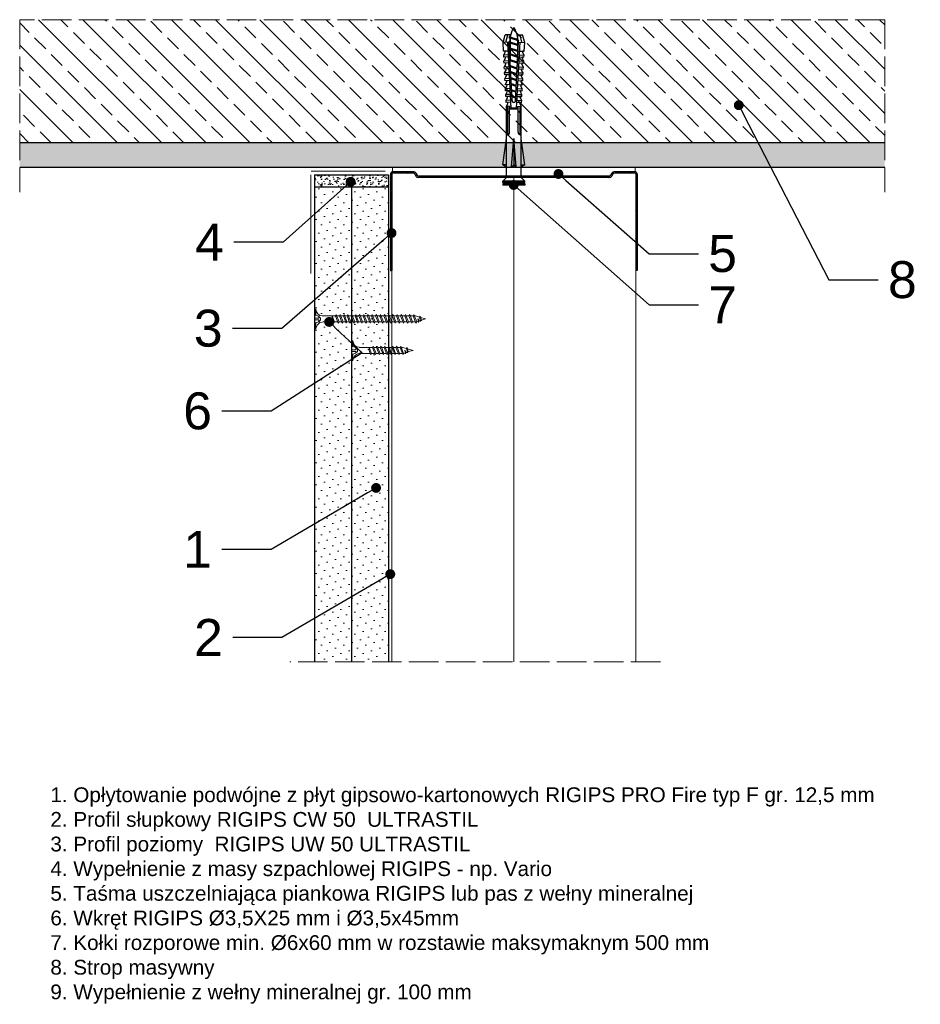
# Model space of a CAD drawing. Header units: millimetres. Extents: x 1234 to 3800, y -421 to 1074.
# Tile 3 of 4: x 3434 to 3800, y -421 to -21. Entities that reach past the tile are written whole.
import ezdxf
from ezdxf import colors
from ezdxf.entities.mleader import LeaderData, LeaderLine
from ezdxf.math import Vec2, Vec3

# ---------------------------------------------------------------- set-up
doc = ezdxf.new("R2010")
doc.units = ezdxf.units.MM
doc.linetypes.add('ACAD_ISO02W100', pattern=[15, 12, -3])
for name, color, linetype, lineweight in [('_ISOVER WELNA', 7, 'BATTING', 9), ('_RIGIPS AKCESORIA', 7, 'Continuous', 18), ('_RIGIPS G-K', 7, 'Continuous', 25), ('_RIGIPS PROFIL', 7, 'Continuous', 18), ('KRESKOWANIE', 7, 'Continuous', 9), ('PRZERYWANA', 7, 'ACAD_ISO02W100', 9)]:
    doc.layers.add(name, color=color, linetype=linetype, lineweight=lineweight)
doc.styles.get("Standard").update_dxf_attribs({"font": 'arial.ttf'})
doc.linetypes.add('BATTING', pattern='A,0.00254,-2.54,[134,ltypeshp.shx,S=2.54,R=0,X=-2.54,Y=0],-5.08,[134,ltypeshp.shx,S=2.54,R=180,X=2.54,Y=0],-2.54', length=10.16254)
pattern_1 = [(135, (3253.5348, -2558.5024), (1.122532, 3.367596), [0, -3.175])]

# ---------------------------------------------------------------- blocks, each defined once
blk = doc.blocks.new('UW 100 ULTRASTIL')
h = blk.add_hatch()
h.set_pattern_fill('ANSI31', color=256, scale=0.5, style=0)
h.paths.add_polyline_path([(166.82, 2.35), (89.14, 2.35, 0.286951), (88.24, 1.79), (87.91, 1.11, -0.286951), (87.01, 0.55), (78.78, 0.55, -0.414214), (78.53, 0.8), (78.53, 40), (77.98, 40), (77.98, 0.8, 0.414214), (78.78, 0), (87.35, 0, 0.286951), (88.25, 0.56), (88.58, 1.24, -0.286951), (89.48, 1.8), (166.48, 1.8, -0.286951), (167.38, 1.24), (167.71, 0.56, 0.286951), (168.61, 0), (177.18, 0, 0.414214), (177.98, 0.8), (177.98, 40), (177.43, 40), (177.43, 0.8, -0.414214), (177.18, 0.55), (168.95, 0.55, -0.286951), (168.05, 1.11), (167.72, 1.79, 0.286951)])
for p, q in [((77.98, 0.8), (77.98, 40)), ((77.98, 40), (78.53, 40)), ((78.53, 0.8), (78.53, 40)), ((177.43, 0.8), (177.43, 40)), ((177.98, 40), (177.43, 40)), ((177.98, 0.8), (177.98, 40)), ((78.78, 0.55), (87.01, 0.55)), ((78.78, 0), (87.35, 0)), ((87.91, 1.11), (88.24, 1.79)), ((88.25, 0.56), (88.58, 1.24)), ((89.14, 2.35), (166.82, 2.35)), ((89.48, 1.8), (166.48, 1.8)), ((167.71, 0.56), (167.38, 1.24)), ((168.05, 1.11), (167.72, 1.79)), ((168.61, 0), (177.18, 0)), ((168.95, 0.55), (177.18, 0.55))]:
    blk.add_line(p, q)
for centre, radius, start, end in [((78.78, 0.8), 0.8, 180, 270), ((78.78, 0.8), 0.25, 180, 270), ((87.01, 1.55), 1, 270, 334.0435), ((87.35, 1), 1, 270, 334.0435), ((89.14, 1.35), 1, 90, 154.0435), ((89.48, 0.8), 1, 90, 154.0435), ((166.48, 0.8), 1, 25.9565, 90), ((166.82, 1.35), 1, 25.9565, 90), ((168.61, 1), 1, 205.9565, 270), ((168.95, 1.55), 1, 205.9565, 270), ((177.18, 0.8), 0.8, 270, 0), ((177.18, 0.8), 0.25, 270, 0)]:
    blk.add_arc(centre, radius, start, end)
blk = doc.blocks.new('TN 45')
at = {"layer": '_RIGIPS AKCESORIA'}
for p, q in [((0, -0.84), (0, 7.16)), ((0, 7.16), (0.46, 7.16)), ((0.46, 4.78), (0, 4.78)), ((0.46, 7.16), (0.46, 4.78)), ((1.77, 3.5), (1.77, 4.2)), ((3.02, 4.46), (8.47, 4.46)), ((7.12, 4.46), (7.12, 3.18)), ((8.03, 2.01), (7.12, 4.46)), ((8.47, 4.46), (8.79, 5)), ((9.61, 1.51), (8.47, 4.46)), ((8.79, 5), (9.93, 2.01)), ((9, 4.46), (10.1, 4.46)), ((10.1, 4.46), (10.41, 5)), ((11.23, 1.51), (10.1, 4.46)), ((10.41, 5), (11.56, 2.01)), ((10.62, 4.46), (11.67, 4.46)), ((11.67, 4.46), (11.99, 5)), ((12.81, 1.51), (11.67, 4.46)), ((11.99, 5), (13.14, 2.01)), ((12.2, 4.46), (13.21, 4.46)), ((13.21, 4.46), (13.52, 5)), ((14.34, 1.51), (13.21, 4.46)), ((13.52, 5), (14.67, 2.01)), ((13.73, 4.46), (14.8, 4.46)), ((14.8, 4.46), (15.12, 5)), ((15.94, 1.51), (14.8, 4.46)), ((15.12, 5), (16.26, 2.01)), ((15.33, 4.46), (16.42, 4.46)), ((16.42, 4.46), (16.73, 5)), ((17.55, 1.51), (16.42, 4.46)), ((16.73, 5), (17.88, 2.01)), ((16.94, 4.46), (17.99, 4.46)), ((17.99, 4.46), (18.31, 5)), ((19.13, 1.51), (17.99, 4.46)), ((18.31, 5), (19.45, 2.01)), ((18.52, 4.46), (19.68, 4.46)), ((19.68, 4.46), (20, 5)), ((20.82, 1.51), (19.68, 4.46)), ((20, 5), (21.14, 2.01)), ((20.21, 4.46), (21.37, 4.46)), ((21.37, 4.46), (21.69, 5)), ((22.51, 1.51), (21.37, 4.46)), ((21.69, 5), (22.83, 2.01)), ((21.9, 4.46), (23.06, 4.46)), ((23.06, 4.46), (23.38, 5)), ((24.2, 1.51), (23.06, 4.46)), ((23.38, 5), (24.52, 2.01)), ((23.59, 4.46), (24.75, 4.46)), ((24.75, 4.46), (25.07, 5)), ((25.89, 1.51), (24.75, 4.46)), ((25.07, 5), (26.21, 2.01)), ((25.28, 4.46), (26.44, 4.46)), ((26.44, 4.46), (26.76, 5)), ((27.58, 1.51), (26.44, 4.46)), ((26.76, 5), (27.9, 2.01)), ((26.96, 4.46), (28.13, 4.46)), ((28.13, 4.46), (28.45, 5)), ((29.27, 1.51), (28.13, 4.46)), ((28.45, 5), (29.59, 2.01)), ((28.65, 4.46), (29.82, 4.46)), ((29.82, 4.46), (30.14, 5)), ((30.96, 1.51), (29.82, 4.46)), ((30.14, 5), (31.28, 2.01)), ((30.34, 4.46), (31.51, 4.46)), ((31.51, 4.46), (31.83, 5)), ((32.65, 1.51), (31.51, 4.46)), ((31.83, 5), (32.97, 2.01)), ((32.03, 4.46), (33.2, 4.46)), ((33.2, 4.46), (33.52, 5)), ((34.34, 1.51), (33.2, 4.46)), ((33.52, 5), (34.66, 2.01)), ((33.72, 4.46), (34.89, 4.46)), ((34.89, 4.46), (35.21, 5)), ((36.03, 1.51), (34.89, 4.46)), ((35.21, 5), (36.35, 2.01)), ((35.41, 4.46), (36.58, 4.46)), ((36.58, 4.46), (36.9, 5)), ((37.72, 1.51), (36.58, 4.46)), ((36.9, 5), (38.04, 2.01)), ((37.1, 4.46), (38.27, 4.46)), ((38.27, 4.46), (38.59, 5)), ((39.41, 1.51), (38.27, 4.46)), ((38.59, 5), (39.73, 2.01)), ((38.79, 4.46), (39.96, 4.46)), ((39.96, 4.46), (40.28, 5)), ((41.1, 1.51), (39.96, 4.46)), ((40.28, 5), (41.42, 2.01)), ((40.48, 4.46), (40.98, 4.46)), ((40.98, 4.46), (42.56, 3.98)), ((42.56, 3.98), (42.84, 4.37)), ((42.84, 4.37), (43.31, 2.71)), ((0, 3.5), (1.77, 3.5)), ((0, 2.83), (1.77, 2.83)), ((0.46, 1.64), (0, 1.64)), ((0.46, -0.84), (0.46, 1.64)), ((1.77, 2.83), (1.77, 2.18)), ((7.49, 2.01), (3.55, 2.01)), ((7.12, 3.18), (7.65, 1.53)), ((7.65, 1.53), (8.03, 2.01)), ((9.41, 2.01), (8.03, 2.01)), ((9.93, 2.01), (9.61, 1.51)), ((11.04, 2.01), (9.93, 2.01)), ((11.56, 2.01), (11.23, 1.51)), ((12.61, 2.01), (11.56, 2.01)), ((13.14, 2.01), (12.81, 1.51)), ((14.15, 2.01), (13.14, 2.01)), ((14.67, 2.01), (14.34, 1.51)), ((15.74, 2.01), (14.67, 2.01)), ((16.26, 2.01), (15.94, 1.51)), ((17.36, 2.01), (16.26, 2.01)), ((17.88, 2.01), (17.55, 1.51)), ((18.93, 2.01), (17.88, 2.01)), ((19.45, 2.01), (19.13, 1.51)), ((19.45, 2.01), (20.62, 2.01)), ((20.62, 2.01), (19.57, 2.01)), ((21.14, 2.01), (20.82, 1.51)), ((21.14, 2.01), (22.31, 2.01)), ((22.31, 2.01), (21.26, 2.01)), ((22.83, 2.01), (22.51, 1.51)), ((22.83, 2.01), (24, 2.01)), ((24, 2.01), (22.95, 2.01)), ((24.52, 2.01), (24.2, 1.51)), ((24.52, 2.01), (25.69, 2.01)), ((25.69, 2.01), (24.64, 2.01)), ((26.21, 2.01), (25.89, 1.51)), ((26.21, 2.01), (27.38, 2.01)), ((27.38, 2.01), (26.33, 2.01)), ((27.9, 2.01), (27.58, 1.51)), ((27.9, 2.01), (29.07, 2.01)), ((29.07, 2.01), (28.02, 2.01)), ((29.59, 2.01), (29.27, 1.51)), ((29.59, 2.01), (30.76, 2.01)), ((30.76, 2.01), (29.71, 2.01)), ((31.28, 2.01), (30.96, 1.51)), ((31.28, 2.01), (32.45, 2.01)), ((32.45, 2.01), (31.4, 2.01)), ((32.97, 2.01), (32.65, 1.51)), ((32.97, 2.01), (34.14, 2.01)), ((34.14, 2.01), (33.09, 2.01)), ((34.66, 2.01), (34.34, 1.51)), ((34.66, 2.01), (35.83, 2.01)), ((35.83, 2.01), (34.78, 2.01)), ((36.35, 2.01), (36.03, 1.51)), ((36.35, 2.01), (37.52, 2.01)), ((37.52, 2.01), (36.47, 2.01)), ((38.04, 2.01), (37.72, 1.51)), ((38.04, 2.01), (39.21, 2.01)), ((39.21, 2.01), (38.16, 2.01)), ((39.73, 2.01), (39.41, 1.51)), ((39.73, 2.01), (40.9, 2.01)), ((41.42, 2.01), (41.1, 1.51)), ((41.42, 2.01), (42.09, 2.12)), ((42.13, 1.83), (41.95, 3.28)), ((41.95, 3.28), (42.42, 2.4)), ((42.42, 2.4), (42.13, 1.83)), ((42.98, 2.36), (42.42, 2.4)), ((42.98, 2.36), (42.56, 3.98)), ((43.31, 2.71), (42.98, 2.36)), ((42.99, 3.85), (45, 3.24)), ((45, 3.24), (43.31, 2.71)), ((0, -0.84), (0.46, -0.84))]:
    blk.add_line(p, q, dxfattribs=at)
for centre, major_axis, ratio, start_param, end_param in [((3.09, 7.67), (0.17, 3.2), 0.826134, 1.773653, 3.180586), ((-0.04, 0.9), (0, 3.93), 0.848176, -0.720942, -0.151112), ((3.37, -1.57), (0.28, 3.57), 0.832181, 0.035984, 1.430787), ((-2.73, 15.91), (0, 14.76), 0.848176, 3.399396, 3.475072), ((0.59, 4.62), (0, 2.81), 0.848176, 3.475072, 3.862535), ((1.66, 3.18), (0, 0.895), 0.848176, -1.552777, -0.720942), ((1.66, 3.18), (0, 0.895), 0.848176, 3.862535, 4.730408)]:
    blk.add_ellipse(centre, major_axis=major_axis, ratio=ratio, start_param=start_param, end_param=end_param, dxfattribs=at)
blk = doc.blocks.new('TN 25')
at = {"layer": '_RIGIPS AKCESORIA'}
for p, q in [((0, -0.84), (0, 7.16)), ((0, 7.16), (0.46, 7.16)), ((0.46, 4.78), (0, 4.78)), ((0.46, 7.16), (0.46, 4.78)), ((1.77, 3.5), (1.77, 4.2)), ((3.02, 4.46), (8.47, 4.46)), ((7.12, 4.46), (7.12, 3.18)), ((8.03, 2.01), (7.12, 4.46)), ((8.47, 4.46), (8.79, 5)), ((9.61, 1.51), (8.47, 4.46)), ((8.79, 5), (9.93, 2.01)), ((9, 4.46), (10.1, 4.46)), ((10.1, 4.46), (10.41, 5)), ((11.23, 1.51), (10.1, 4.46)), ((10.41, 5), (11.56, 2.01)), ((10.62, 4.46), (11.67, 4.46)), ((11.67, 4.46), (11.99, 5)), ((12.81, 1.51), (11.67, 4.46)), ((11.99, 5), (13.14, 2.01)), ((12.2, 4.46), (13.21, 4.46)), ((13.21, 4.46), (13.52, 5)), ((14.34, 1.51), (13.21, 4.46)), ((13.52, 5), (14.67, 2.01)), ((13.73, 4.46), (14.8, 4.46)), ((14.8, 4.46), (15.12, 5)), ((15.94, 1.51), (14.8, 4.46)), ((15.12, 5), (16.26, 2.01)), ((15.33, 4.46), (16.42, 4.46)), ((16.42, 4.46), (16.73, 5)), ((17.55, 1.51), (16.42, 4.46)), ((16.73, 5), (17.88, 2.01)), ((16.94, 4.46), (17.99, 4.46)), ((17.99, 4.46), (18.31, 5)), ((19.13, 1.51), (17.99, 4.46)), ((18.31, 5), (19.45, 2.01)), ((18.52, 4.46), (19.68, 4.46)), ((19.68, 4.46), (20, 5)), ((20.82, 1.51), (19.68, 4.46)), ((20, 5), (21.14, 2.01)), ((20.21, 4.46), (20.7, 4.46)), ((20.7, 4.46), (22.28, 3.98)), ((22.28, 3.98), (22.56, 4.37)), ((22.56, 4.37), (23.03, 2.71)), ((0, 3.5), (1.77, 3.5)), ((0, 2.83), (1.77, 2.83)), ((0.46, 1.64), (0, 1.64)), ((0.46, -0.84), (0.46, 1.64)), ((1.77, 2.83), (1.77, 2.18)), ((7.49, 2.01), (3.55, 2.01)), ((7.12, 3.18), (7.65, 1.53)), ((7.65, 1.53), (8.03, 2.01)), ((9.41, 2.01), (8.03, 2.01)), ((9.93, 2.01), (9.61, 1.51)), ((11.04, 2.01), (9.93, 2.01)), ((11.56, 2.01), (11.23, 1.51)), ((12.61, 2.01), (11.56, 2.01)), ((13.14, 2.01), (12.81, 1.51)), ((14.15, 2.01), (13.14, 2.01)), ((14.67, 2.01), (14.34, 1.51)), ((15.74, 2.01), (14.67, 2.01)), ((16.26, 2.01), (15.94, 1.51)), ((17.36, 2.01), (16.26, 2.01)), ((17.88, 2.01), (17.55, 1.51)), ((18.93, 2.01), (17.88, 2.01)), ((19.45, 2.01), (19.13, 1.51)), ((19.45, 2.01), (20.62, 2.01)), ((21.14, 2.01), (20.82, 1.51)), ((21.14, 2.01), (21.81, 2.12)), ((21.85, 1.83), (21.67, 3.28)), ((21.67, 3.28), (22.14, 2.4)), ((22.14, 2.4), (21.85, 1.83)), ((22.7, 2.36), (22.14, 2.4)), ((22.7, 2.36), (22.28, 3.98)), ((23.03, 2.71), (22.7, 2.36)), ((22.71, 3.85), (25, 3.24)), ((25, 3.24), (23.03, 2.71)), ((0, -0.84), (0.46, -0.84))]:
    blk.add_line(p, q, dxfattribs=at)
for centre, major_axis, ratio, start_param, end_param in [((3.09, 7.67), (0.17, 3.2), 0.826134, 1.773653, 3.180586), ((-0.04, 0.9), (0, 3.93), 0.848176, -0.720942, -0.151112), ((3.37, -1.57), (0.28, 3.57), 0.832181, 0.035984, 1.430787), ((-2.73, 15.91), (0, 14.76), 0.848176, 3.399396, 3.475072), ((0.59, 4.62), (0, 2.81), 0.848176, 3.475072, 3.862535), ((1.66, 3.18), (0, 0.895), 0.848176, -1.552777, -0.720942), ((1.66, 3.18), (0, 0.895), 0.848176, 3.862535, 4.730408)]:
    blk.add_ellipse(centre, major_axis=major_axis, ratio=ratio, start_param=start_param, end_param=end_param, dxfattribs=at)
blk = doc.blocks.new('kolek rozprezny komplet 60')
for p, q in [((393.81, 219.85), (390.76, 218.91)), ((393.68, 217.35), (393.81, 219.85)), ((397.41, 219.66), (393.81, 219.85)), ((443.47, 219.95), (432.8, 218.45)), ((443.47, 218.45), (443.47, 219.95)), ((443.47, 219.95), (444.34, 218.45)), ((450.17, 219.95), (448.67, 218.45)), ((450.17, 219.95), (450.17, 210.95)), ((450.67, 219.95), (450.17, 219.95)), ((450.67, 219.95), (450.67, 210.95)), ((450.67, 219.35), (451.17, 219.95)), ((451.17, 219.95), (451.67, 219.95)), ((451.17, 219.95), (451.17, 210.95)), ((451.67, 219.95), (451.67, 210.95)), ((390.66, 217.01), (390.76, 218.91)), ((393.15, 216.88), (390.66, 217.01)), ((393.75, 218.75), (390.71, 217.96)), ((391.67, 216.95), (392.67, 216.95)), ((392.67, 216.95), (391.67, 213.95)), ((392.67, 216.95), (392.07, 213.95)), ((393.07, 216.95), (392.07, 213.95)), ((392.67, 216.95), (393.04, 217.45)), ((393.07, 216.95), (393.04, 217.45)), ((393.07, 216.95), (394.67, 216.95)), ((394.67, 216.95), (393.67, 213.95)), ((417.38, 216.11), (393.68, 217.35)), ((420.47, 216.55), (393.71, 217.95)), ((394.67, 216.95), (394.07, 213.95)), ((395.07, 216.95), (394.07, 213.95)), ((394.67, 216.95), (394.92, 217.29)), ((395.07, 216.95), (395.05, 217.28)), ((395.07, 216.95), (397.07, 216.95)), ((397.07, 216.95), (396.07, 213.95)), ((397.07, 216.95), (396.47, 213.95)), ((397.47, 216.95), (396.47, 213.95)), ((397.07, 216.95), (397.23, 217.17)), ((397.31, 217.76), (397.41, 219.66)), ((397.47, 216.95), (397.46, 217.16)), ((397.47, 216.95), (399.47, 216.95)), ((397.67, 217.14), (397.71, 217.74)), ((399, 219.58), (397.82, 218.98)), ((398.47, 217.1), (398.5, 217.7)), ((399.47, 216.95), (398.47, 213.95)), ((399.47, 216.95), (398.87, 213.95)), ((399.87, 216.95), (398.87, 213.95)), ((398.9, 217.68), (399, 219.58)), ((399.8, 219.54), (399, 219.58)), ((399.47, 216.95), (399.55, 217.05)), ((399.7, 217.64), (399.8, 219.54)), ((399.87, 216.95), (399.87, 217.03)), ((399.87, 216.95), (401.38, 216.95)), ((400.07, 217.02), (400.1, 217.62)), ((401.4, 219.45), (400.22, 218.85)), ((400.87, 216.98), (400.9, 217.58)), ((401.87, 216.92), (400.87, 213.95)), ((401.87, 216.92), (401.27, 213.95)), ((402.26, 216.9), (401.27, 213.95)), ((401.3, 217.56), (401.4, 219.45)), ((402.2, 219.41), (401.4, 219.45)), ((402.1, 217.51), (402.2, 219.41)), ((402.47, 216.89), (402.5, 217.49)), ((403.8, 219.33), (402.61, 218.72)), ((403.27, 216.85), (403.3, 217.45)), ((404.22, 216.8), (403.31, 214.05)), ((403.7, 217.43), (403.8, 219.33)), ((404.24, 216.8), (403.7, 214.07)), ((404.62, 216.78), (403.72, 214.07)), ((404.6, 219.29), (403.8, 219.33)), ((404.5, 217.39), (404.6, 219.29)), ((404.86, 216.77), (404.9, 217.37)), ((406.19, 219.2), (405.01, 218.6)), ((405.66, 216.73), (405.69, 217.32)), ((406.58, 216.68), (405.75, 214.18)), ((406.09, 217.3), (406.19, 219.2)), ((406.62, 216.68), (406.12, 214.2)), ((406.98, 216.66), (406.16, 214.2)), ((406.99, 219.16), (406.19, 219.2)), ((406.89, 217.26), (406.99, 219.16)), ((407.26, 216.64), (407.29, 217.24)), ((408.59, 219.08), (407.41, 218.47)), ((408.06, 216.6), (408.09, 217.2)), ((408.94, 216.55), (408.19, 214.31)), ((408.49, 217.18), (408.59, 219.08)), ((408.99, 216.55), (408.55, 214.33)), ((409.39, 219.03), (408.59, 219.08)), ((409.34, 216.53), (408.6, 214.33)), ((409.29, 217.14), (409.39, 219.03)), ((409.66, 216.52), (409.69, 217.12)), ((410.99, 218.95), (409.8, 218.35)), ((410.46, 216.47), (410.49, 217.07)), ((411.3, 216.43), (410.64, 214.44)), ((410.89, 217.05), (410.99, 218.95)), ((411.37, 216.43), (410.98, 214.45)), ((411.69, 216.41), (411.04, 214.46)), ((412.59, 218.87), (411.4, 218.26)), ((412.05, 216.39), (412.09, 216.99)), ((412.49, 216.97), (412.59, 218.87)), ((413.38, 218.82), (412.59, 218.87)), ((412.85, 216.35), (412.89, 216.95)), ((413.66, 216.31), (413.08, 214.56)), ((413.28, 216.93), (413.38, 218.82)), ((413.75, 216.3), (413.4, 214.58)), ((414.05, 216.29), (413.49, 214.58)), ((414.98, 218.74), (413.8, 218.14)), ((414.45, 216.27), (414.48, 216.86)), ((414.88, 216.84), (414.98, 218.74)), ((415.78, 218.7), (414.98, 218.74)), ((415.25, 216.22), (415.28, 216.82)), ((416.02, 216.18), (415.52, 214.69)), ((415.68, 216.8), (415.78, 218.7)), ((416.12, 216.18), (415.83, 214.71)), ((416.41, 216.16), (415.93, 214.71)), ((417.38, 218.62), (416.2, 218.01)), ((417.28, 216.72), (417.38, 218.62)), ((418.18, 218.57), (417.38, 218.62)), ((418.08, 216.68), (418.18, 218.57)), ((419.78, 218.49), (418.59, 217.89)), ((419.68, 216.59), (419.78, 218.49)), ((430.17, 217.15), (419.71, 217.15)), ((431.37, 217.95), (419.75, 217.95)), ((448.67, 218.45), (419.77, 218.45)), ((420.47, 217.15), (420.47, 213.75)), ((420.67, 217.15), (420.67, 213.75)), ((420.87, 217.15), (420.87, 213.75)), ((444.34, 216.37), (432.8, 215.45)), ((444.34, 216.37), (443.47, 215.45)), ((444.34, 214.53), (444.34, 216.37)), ((448.67, 218.45), (448.67, 212.45)), ((448.67, 216.95), (448.67, 213.95)), ((393.15, 214.02), (390.66, 213.89)), ((390.66, 213.89), (390.76, 211.99)), ((393.75, 212.15), (390.71, 212.94)), ((393.81, 211.05), (390.76, 211.99)), ((391.67, 213.95), (391.71, 213.45)), ((391.71, 213.45), (392.07, 213.95)), ((392.07, 213.95), (393.67, 213.95)), ((393.67, 213.95), (393.7, 213.55)), ((417.38, 214.79), (393.68, 213.55)), ((393.68, 213.55), (393.81, 211.05)), ((420.47, 214.35), (393.71, 212.95)), ((393.78, 213.55), (394.07, 213.95)), ((394.07, 213.95), (396.07, 213.95)), ((396.07, 213.95), (396.09, 213.67)), ((396.28, 213.68), (396.47, 213.95)), ((396.47, 213.95), (398.47, 213.95)), ((397.31, 213.14), (397.41, 211.24)), ((397.67, 213.76), (397.71, 213.16)), ((399, 211.32), (397.82, 211.93)), ((398.47, 213.95), (398.48, 213.8)), ((398.47, 213.8), (398.5, 213.2)), ((398.77, 213.81), (398.87, 213.95)), ((398.87, 213.95), (400.87, 213.95)), ((398.9, 213.22), (399, 211.32)), ((399.7, 213.26), (399.8, 211.36)), ((400.07, 213.88), (400.1, 213.28)), ((401.4, 211.45), (400.22, 212.05)), ((400.87, 213.95), (400.88, 213.92)), ((400.87, 213.92), (400.9, 213.32)), ((401.27, 213.95), (401.38, 213.95)), ((401.27, 213.94), (401.27, 213.95)), ((401.3, 213.35), (401.4, 211.45)), ((402.1, 213.39), (402.2, 211.49)), ((402.47, 214.01), (402.5, 213.41)), ((403.8, 211.57), (402.61, 212.18)), ((403.27, 214.05), (403.3, 213.45)), ((403.7, 213.47), (403.8, 211.57)), ((404.5, 213.51), (404.6, 211.62)), ((404.86, 214.13), (404.9, 213.53)), ((406.19, 211.7), (405.01, 212.3)), ((405.66, 214.17), (405.69, 213.58)), ((406.09, 213.6), (406.19, 211.7)), ((406.89, 213.64), (406.99, 211.74)), ((407.26, 214.26), (407.29, 213.66)), ((408.59, 211.82), (407.41, 212.43)), ((408.06, 214.3), (408.09, 213.7)), ((408.49, 213.72), (408.59, 211.82)), ((409.39, 211.87), (408.59, 211.82)), ((409.29, 213.76), (409.39, 211.87)), ((409.66, 214.38), (409.69, 213.79)), ((410.99, 211.95), (409.8, 212.55)), ((410.46, 214.43), (410.49, 213.83)), ((410.89, 213.85), (410.99, 211.95)), ((412.59, 212.03), (411.4, 212.64)), ((412.05, 214.51), (412.09, 213.91)), ((412.49, 213.93), (412.59, 212.03)), ((413.38, 212.08), (412.59, 212.03)), ((412.85, 214.55), (412.89, 213.95)), ((413.28, 213.97), (413.38, 212.08)), ((414.98, 212.16), (413.8, 212.76)), ((414.45, 214.64), (414.48, 214.04)), ((414.88, 214.06), (414.98, 212.16)), ((415.78, 212.2), (414.98, 212.16)), ((415.25, 214.68), (415.28, 214.08)), ((415.68, 214.1), (415.78, 212.2)), ((417.38, 212.29), (416.2, 212.89)), ((417.28, 214.18), (417.38, 212.29)), ((418.18, 212.33), (417.38, 212.29)), ((418.22, 215.58), (418.01, 214.95)), ((418.08, 214.22), (418.18, 212.33)), ((419.78, 212.41), (418.59, 213.01)), ((419.68, 214.31), (419.78, 212.41)), ((430.17, 213.75), (419.71, 213.75)), ((431.37, 212.95), (419.75, 212.95)), ((448.67, 212.45), (419.77, 212.45)), ((432.8, 215.45), (443.47, 215.45)), ((444.34, 214.53), (432.8, 215.45)), ((443.47, 210.95), (432.8, 212.45)), ((444.34, 214.53), (443.47, 215.45)), ((443.47, 212.45), (443.47, 210.95)), ((443.47, 210.95), (444.34, 212.45)), ((450.17, 210.95), (448.67, 212.45)), ((397.41, 211.24), (393.81, 211.05)), ((399.8, 211.36), (399, 211.32)), ((402.2, 211.49), (401.4, 211.45)), ((404.6, 211.62), (403.8, 211.57)), ((406.99, 211.74), (406.19, 211.7)), ((450.67, 210.95), (450.17, 210.95)), ((450.67, 211.55), (451.17, 210.95)), ((451.17, 210.95), (451.67, 210.95))]:
    blk.add_line(p, q)
for centre, radius, start, end in [((393.41, 206.24), 10.85, 99.2038, 121.9083), ((393.65, 216.85), 0.5, 87, 177), ((397.68, 219.24), 0.3, 177, 297), ((400.08, 219.12), 0.3, 177, 297), ((402.48, 218.99), 0.3, 177, 297), ((404.87, 218.87), 0.3, 177, 297), ((407.27, 218.74), 0.3, 177, 297), ((409.67, 218.61), 0.3, 177, 297), ((411.27, 218.53), 0.3, 177, 297), ((413.66, 218.41), 0.3, 177, 297), ((416.06, 218.28), 0.3, 177, 297), ((417.55, 215.45), 0.682, 255.8604, 104.1386), ((418.46, 218.15), 0.3, 177, 297), ((422.67, 216.95), 1, 90, 168.463), ((430.17, 218.45), 1.3, 270, 0), ((393.41, 224.66), 10.85, 238.0917, 260.7962), ((393.65, 214.05), 0.5, 183, 273), ((397.68, 211.66), 0.3, 63, 183), ((400.08, 211.78), 0.3, 63, 183), ((402.48, 211.91), 0.3, 63, 183), ((404.87, 212.03), 0.3, 63, 183), ((407.27, 212.16), 0.3, 63, 183), ((409.67, 212.29), 0.3, 63, 183), ((411.27, 212.37), 0.3, 63, 183), ((413.66, 212.5), 0.3, 63, 183), ((416.06, 212.62), 0.3, 63, 183), ((418.46, 212.75), 0.3, 63, 183), ((422.67, 213.95), 1, 191.537, 270), ((430.17, 212.45), 1.3, 0, 90)]:
    blk.add_arc(centre, radius, start, end)
blk = doc.blocks.new('_Dot')
at = {"color": 0, "linetype": 'ByBlock', "lineweight": -2}
blk.add_line((-0.5, 0), (-1, 0), dxfattribs=at)
at = {"color": 0, "linetype": 'ByBlock', "const_width": 0.5}
blk.add_lwpolyline([(-0.25, 0, 1), (0.25, 0, 1)], format="xyb", close=True, dxfattribs=at)

msp = doc.modelspace()

# ---------------------------------------------------------------- hatches: boundary and pattern name
at = {"layer": 'KRESKOWANIE'}
h = msp.add_hatch(dxfattribs=at)
h.set_pattern_fill('ANSI33', color=256, scale=2, angle=90, style=0)
h.set_pattern_definition([(135, (2185.165, 1863.861), (-8.980256, -8.980256), []), (135, (2185.165, 1872.842), (-8.980256, -8.980256), [6.35, -3.175])])
h.paths.add_polyline_path([(3785.12, -71.34), (3785.12, -21.34), (3434.12, -21.34), (3434.12, -71.34)])
h = msp.add_hatch(dxfattribs=at)
h.set_pattern_fill('AR-SAND', color=256, scale=0.1, angle=-90, style=0)
h.set_pattern_definition([(307.5, (2569.732, 2213.8613), (4.8941324, 0.160003), [0, -3.8608, 0, -4.318, 0, -4.1275]), (277.5, (2569.732, 2213.861), (7.168251, -4.495233), [0, -2.0828, 0, -3.4798, 0, -1.3335]), (237.5, (2569.732, 2216.9855), (0.014372, -7.909924), [0, -1.27, 0, -4.572, 0, -5.969]), (227.5, (2569.732, 2216.9855), (2.229293, -7.635565), [0, -0.635, 0, -2.9972, 0, -3.429])])
h.paths.add_polyline_path([(3785.12, -81.34), (3785.12, -71.34), (3434.12, -71.34), (3434.12, -81.34)])
h = msp.add_hatch(dxfattribs=at)
h.set_pattern_fill('AR-SAND', color=256, scale=0.05, angle=-90, style=0)
h.set_pattern_definition([(307.5, (3298.6194, 1773.4519), (2.4470662, 0.0800016), [0, -1.9304, 0, -2.159, 0, -2.06375]), (277.5, (3298.6194, 1773.452), (3.5841255, -2.2476164), [0, -1.0414, 0, -1.7399, 0, -0.66675]), (237.5, (3298.6194, 1775.014), (0.007186, -3.9549619), [0, -0.635, 0, -2.286, 0, -2.9845]), (227.5, (3298.6194, 1775.014), (1.1146466, -3.817782), [0, -0.3175, 0, -1.4986, 0, -1.7145])])
h.paths.add_polyline_path([(3583.77, -89.34), (3583.77, -84.34), (3553.77, -84.34), (3553.77, -89.34)])
h = msp.add_hatch(dxfattribs=at)
h.set_pattern_fill('DOTS', color=256, scale=2, angle=225, style=0)
h.set_pattern_definition(pattern_1)
h.paths.add_polyline_path([(3568.77, -89.34), (3553.77, -89.34), (3553.77, -281.98), (3568.77, -281.98)])
h = msp.add_hatch(dxfattribs=at)
h.set_pattern_fill('DOTS', color=256, scale=2, angle=225, style=0)
h.set_pattern_definition(pattern_1)
h.paths.add_polyline_path([(3583.77, -89.34), (3568.77, -89.34), (3568.77, -281.98), (3583.77, -281.98)])

# ---------------------------------------------------------------- linework, layer by layer
for p, q in [((3785.12, -71.34), (3434.12, -71.34)), ((3785.12, -81.34), (3434.12, -81.34))]:
    msp.add_line(p, q)
at = {"layer": '_ISOVER WELNA', "ltscale": 4.8}
msp.add_line((3634.62, -85.44), (3634.62, -281.98), dxfattribs=at)
at = {"layer": '_RIGIPS AKCESORIA'}
for p, q in [((3582.37, -82.84), (3552.37, -82.84)), ((3552.27, -84.34), (3552.27, -124.34))]:
    msp.add_line(p, q, dxfattribs=at)
at = {"layer": '_RIGIPS G-K'}
for p, q in [((3553.77, -84.34), (3553.77, -281.98)), ((3553.77, -84.34), (3583.77, -84.34)), ((3583.77, -84.34), (3583.77, -281.98)), ((3583.77, -89.34), (3553.77, -89.34)), ((3568.77, -89.34), (3568.77, -281.98))]:
    msp.add_line(p, q, dxfattribs=at)
at = {"layer": '_RIGIPS PROFIL', "lineweight": 9}
for p, q in [((3585.17, -83.89), (3585.17, -281.98)), ((3684.07, -83.89), (3684.07, -281.98))]:
    msp.add_line(p, q, dxfattribs=at)
at = {"layer": 'KRESKOWANIE'}
for p, q in [((3585.42, -83.09), (3585.42, -81.34)), ((3683.82, -83.09), (3683.82, -81.34))]:
    msp.add_line(p, q, dxfattribs=at)
at = {"layer": 'PRZERYWANA'}
for p, q in [((3785.12, -21.34), (3434.12, -21.34)), ((3434.12, -21.34), (3434.12, -91.34)), ((3785.12, -21.34), (3785.12, -91.34)), ((3694.07, -281.98), (3543.77, -281.98))]:
    msp.add_line(p, q, dxfattribs=at)

# ---------------------------------------------------------------- block references
for name, p, rotation in [('kolek rozprezny komplet 60', (3419.17, 363.23), 270), ('UW 100 ULTRASTIL', (3762.6, -83.09), 180)]:
    msp.add_blockref(name, p, dxfattribs=dict(rotation=rotation))
msp.add_blockref('TN 45', (3553.77, -146.02))
at = {"layer": '_RIGIPS AKCESORIA'}
msp.add_blockref('TN 25', (3568.77, -158.79), dxfattribs=at)

# ---------------------------------------------------------------- texts
at = {"layer": 'KRESKOWANIE', "insert": (3446.56, -332.93), "char_height": 6, "attachment_point": 1}
msp.add_mtext_dynamic_manual_height_columns('1. Opłytowanie podwójne z płyt gipsowo-kartonowych RIGIPS PRO Fire typ F gr. 12,5 mm\\P2. Profil słupkowy RIGIPS CW 50  ULTRASTIL\\P3. Profil poziomy  RIGIPS UW 50 ULTRASTIL\\P4. Wypełnienie z masy szpachlowej RIGIPS - np. Vario\\P5. Taśma uszczelniająca piankowa RIGIPS lub pas z wełny mineralnej\\P6. Wkręt RIGIPS %%C3,5X25 mm i %%C3,5x45mm\\P7. Kołki rozporowe min. %%C6x60 mm w rozstawie maksymaknym 500 mm\\P8. Strop masywny\\P9. Wypełnienie z wełny mineralnej gr. 100 mm', width=393.9451, gutter_width=12.5, heights=[0], dxfattribs=at)

# ---------------------------------------------------------------- leaders
at = {"layer": 'KRESKOWANIE'}
ml = msp.add_multileader_mtext('Standard', dxfattribs=at)
ml.set_content('8', color=256)
ml.set_leader_properties()
ml.set_arrow_properties(name='DOT')
ml.build(insert=Vec2(0, 0))
ml.multileader.update_dxf_attribs({"dogleg_length": 20})
ctx = ml.context
ctx.base_point, ctx.char_height, ctx.landing_gap_size, ctx.plane_origin = Vec3(3782.44, -126.97), 15, 4, Vec3(3725.88, -56.05)
notes = []
notes.append((ctx, [(0, (1, 1, 0), (3762.44, -126.97), (1, 0), 20, [(0, [(3725.88, -56.05)], 0, [])])]))
ctx.mtext.insert, ctx.mtext.flow_direction = Vec3(3786.44, -119.35), 5
ml = msp.add_multileader_mtext('Standard', dxfattribs=at)
ml.set_content('5', color=256)
ml.set_leader_properties()
ml.set_arrow_properties(name='DOT')
ml.build(insert=Vec2(0, 0))
ml.multileader.update_dxf_attribs({"dogleg_length": 20})
ctx = ml.context
ctx.base_point, ctx.char_height, ctx.landing_gap_size, ctx.plane_origin = Vec3(3709.48, -116.38), 15, 4, Vec3(3652.72, -83.97)
notes.append((ctx, [(0, (1, 1, 0), (3689.48, -116.38), (1, 0), 20, [(0, [(3652.72, -83.97)], 0, [])])]))
ctx.mtext.insert, ctx.mtext.flow_direction = Vec3(3713.48, -108.75), 5
ml = msp.add_multileader_mtext('Standard', dxfattribs=at)
ml.set_content('4', color=256)
ml.set_leader_properties()
ml.set_arrow_properties(name='DOT')
ml.build(insert=Vec2(0, 0))
ml.multileader.update_dxf_attribs({"dogleg_length": 20})
ctx = ml.context
ctx.base_point, ctx.char_height, ctx.landing_gap_size, ctx.plane_origin = Vec3(3502.59, -111.6), 15, 4, Vec3(3568.42, -87.13)
ctx.text_align_type = 2
notes.append((ctx, [(0, (1, 1, 0), (3540.97, -111.6), (-1, 0), 20, [(0, [(3568.42, -87.13)], 0, [])])]))
ctx.mtext.insert, ctx.mtext.alignment, ctx.mtext.flow_direction = Vec3(3516.97, -104.1), 3, 5
ml = msp.add_multileader_mtext('Standard', dxfattribs=at)
ml.set_content('7', color=256)
ml.set_leader_properties()
ml.set_arrow_properties(name='DOT')
ml.build(insert=Vec2(0, 0))
ml.multileader.update_dxf_attribs({"dogleg_length": 20})
ctx = ml.context
ctx.base_point, ctx.char_height, ctx.landing_gap_size, ctx.plane_origin = Vec3(3709.48, -137.02), 15, 4, Vec3(3652.72, -104.61)
notes.append((ctx, [(0, (1, 1, 0), (3689.48, -137.02), (1, 0), 20, [(0, [(3634.56, -88.44)], 0, [])])]))
ctx.mtext.insert, ctx.mtext.flow_direction = Vec3(3713.48, -129.52), 5
ml = msp.add_multileader_mtext('Standard', dxfattribs=at)
ml.set_content('3', color=256)
ml.set_leader_properties()
ml.set_arrow_properties(name='DOT')
ml.build(insert=Vec2(0, 0))
ml.multileader.update_dxf_attribs({"dogleg_length": 20})
ctx = ml.context
ctx.base_point, ctx.char_height, ctx.landing_gap_size, ctx.plane_origin = Vec3(3502.59, -146.68), 15, 4, Vec3(3584.98, -107.94)
ctx.text_align_type = 2
notes.append((ctx, [(0, (1, 1, 0), (3540.42, -146.68), (-1, 0), 20, [(0, [(3584.98, -107.94)], 0, [])])]))
ctx.mtext.insert, ctx.mtext.alignment, ctx.mtext.flow_direction = Vec3(3516.42, -139.05), 3, 5
ml = msp.add_multileader_mtext('Standard', dxfattribs=at)
ml.set_content('6', color=256)
ml.set_leader_properties()
ml.set_arrow_properties(name='DOT')
ml.build(insert=Vec2(0, 0))
ml.multileader.update_dxf_attribs({"dogleg_length": 20})
ctx = ml.context
ctx.base_point, ctx.char_height, ctx.landing_gap_size, ctx.plane_origin = Vec3(3498.22, -180.23), 15, 4, Vec3(3578.71, -155.31)
ctx.text_align_type = 2
notes.append((ctx, [(0, (1, 1, 0), (3536.12, -180.23), (-1, 0), 20, [(1, [(3559.65, -144.02), (3573.03, -156.61)], 0, [])])]))
ctx.mtext.insert, ctx.mtext.alignment, ctx.mtext.flow_direction = Vec3(3512.12, -172.61), 3, 5
ml = msp.add_multileader_mtext('Standard', dxfattribs=at)
ml.set_content('1', color=256)
ml.set_leader_properties()
ml.set_arrow_properties(name='DOT')
ml.build(insert=Vec2(0, 0))
ml.multileader.update_dxf_attribs({"dogleg_length": 20})
ctx = ml.context
ctx.base_point, ctx.char_height, ctx.landing_gap_size, ctx.plane_origin = Vec3(3502.59, -236.32), 15, 4, Vec3(3578.71, -211.39)
ctx.text_align_type = 2
notes.append((ctx, [(0, (1, 1, 0), (3536.12, -236.32), (-1, 0), 20, [(1, [(3578.71, -211.39), (3565.68, -219.04)], 0, [])])]))
ctx.mtext.insert, ctx.mtext.alignment, ctx.mtext.flow_direction = Vec3(3512.12, -228.82), 3, 5
ml = msp.add_multileader_mtext('Standard', dxfattribs=at)
ml.set_content('2', color=256)
ml.set_leader_properties()
ml.set_arrow_properties(name='DOT')
ml.build(insert=Vec2(0, 0))
ml.multileader.update_dxf_attribs({"dogleg_length": 20})
ctx = ml.context
ctx.base_point, ctx.char_height, ctx.landing_gap_size, ctx.plane_origin = Vec3(3502.59, -272.09), 15, 4, Vec3(3584.48, -246.39)
ctx.text_align_type = 2
notes.append((ctx, [(0, (1, 1, 0), (3540.53, -272.09), (-1, 0), 20, [(0, [(3584.48, -246.39)], 0, [])])]))
ctx.mtext.insert, ctx.mtext.alignment, ctx.mtext.flow_direction = Vec3(3516.53, -264.59), 3, 5
for ctx, leaders in notes:
    for number, flags, end, landing, length, lines in leaders:
        leader = LeaderData()
        leader.index, (leader.has_last_leader_line, leader.has_dogleg_vector, leader.attachment_direction) = number, flags
        leader.last_leader_point, leader.dogleg_vector, leader.dogleg_length = Vec3(end), Vec3(landing), length
        for number, points, colour, breaks in lines:
            line = LeaderLine()
            line.index, line.vertices, line.color, line.breaks = number, Vec3.list(points), colors.encode_raw_color(colour), breaks
            leader.lines.append(line)
        ctx.leaders.append(leader)

doc.saveas('drawing.dxf')
